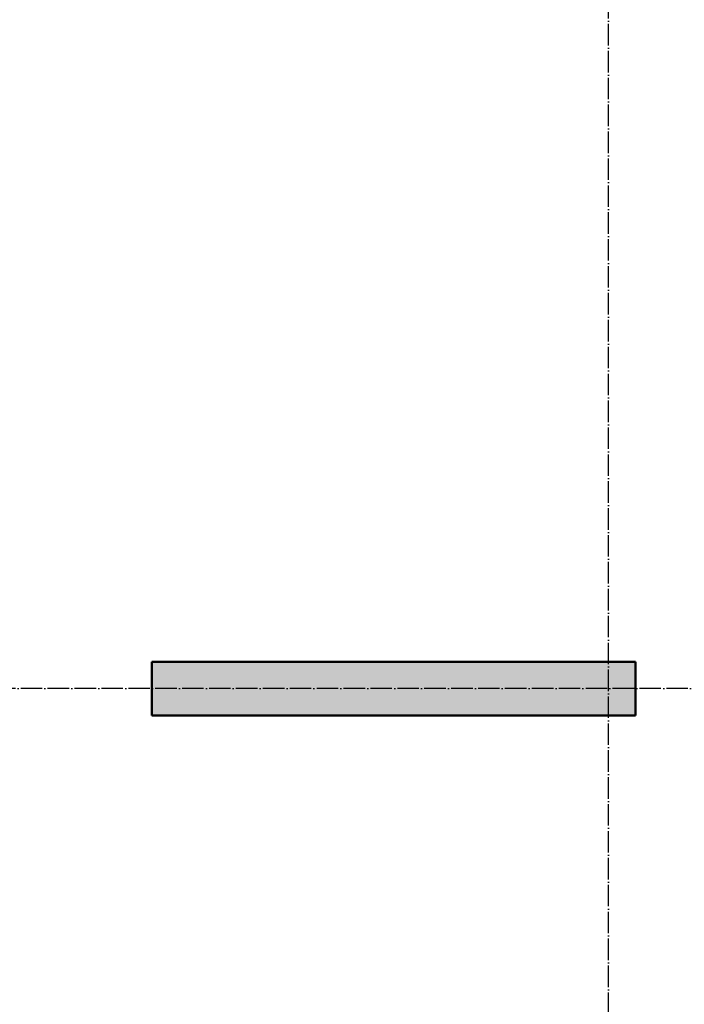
# Model space of a CAD drawing. Header units: millimetres. Extents: x -30645 to 44626, y 46540 to 77351.
# Tile 48 of 84: x 4508 to 6981, y 56085 to 59749. Entities that reach past the tile are written whole.
import ezdxf

# ---------------------------------------------------------------- set-up
doc = ezdxf.new("R2010")
doc.units = ezdxf.units.MM
doc.linetypes.add('______11', pattern=[100, 80, -10, 0, -10])
doc.linetypes.add('______5', pattern=[220, 160, -20, 20, -20])
doc.layers.add('Осевая линия_ общее', color=7, linetype='______5', lineweight=13, true_color=0xa0a0a0)

msp = doc.modelspace()

# ---------------------------------------------------------------- hatches: boundary and pattern name
at = {"linetype": 'Continuous', "lineweight": 13, "transparency": 33554687}
msp.add_hatch(color=7, dxfattribs=at).paths.add_polyline_path([(5000, 57360), (5000, 57160), (6800, 57160), (6800, 57360)])

# ---------------------------------------------------------------- linework, layer by layer
at = {"color": 7, "linetype": 'Continuous', "lineweight": 50, "transparency": 33554687}
for p, q in [((5000, 57160), (5000, 57360)), ((5000, 57360), (6800, 57360)), ((6800, 57360), (6800, 57160)), ((6800, 57160), (5000, 57160))]:
    msp.add_line(p, q, dxfattribs=at)
at = {"layer": 'Осевая линия_ общее', "color": 253, "linetype": '______11', "lineweight": -3, "true_color": 0xa0a0a0, "transparency": 33554687}
for p, q in [((6700, 46640), (6700, 69548.2)), ((14202, 57260), (-2131.8, 57260))]:
    msp.add_line(p, q, dxfattribs=at)

doc.saveas('drawing.dxf')
